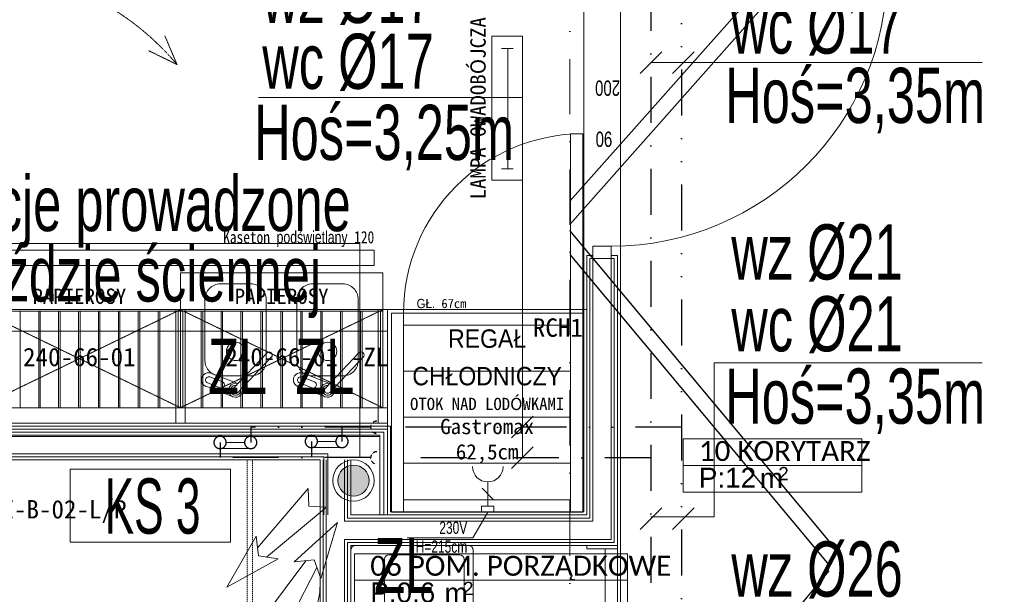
# Model space of a CAD drawing. Header units: centimetres. Extents: x -9388 to 91680, y -1419244 to 50347.
# Tile 71 of 183: x 40179 to 43391, y -708408 to -706533. Entities that reach past the tile are written whole.
import ezdxf
from ezdxf.enums import TextEntityAlignment as Align

# ---------------------------------------------------------------- set-up
doc = ezdxf.new("R2010")
doc.units = ezdxf.units.CM
for name, pattern in [('ACAD_ISO14W100', [24, 12, -3, 0, -3, 0, -3, 0, -3]), ('DASHED', [0.75, 0.5, -0.25]), ('GCAD_ISO12W100', [21, 12, -3, 0, -3, 0, -3]), ('HIDDEN2', [0.1875, 0.125, -0.0625]), ('KOPISTO BUDYNEK C 09.10.12-PW_WODA$0$DASHDOT', [1, 0.5, -0.25, 0, -0.25]), ('KOPISTO BUDYNEK C 09.10.12-PW_WODA$0$DIVIDE', [1.25, 0.5, -0.25, 0, -0.25, 0, -0.25]), ('Kropki i Kreski', [360, 180, -90, 0, -90])]:
    doc.linetypes.add(name, pattern=pattern)
for name, color, linetype in [('! Strefy Powierzchnie', 7, 'Continuous'), ('Drzwi ArchiCAD', 7, 'Continuous'), ('Osie', 7, 'Continuous'), ('Wnętrze - umeblowanie', 7, 'Continuous'), ('Ściany wewnętrzne', 7, 'Continuous')]:
    doc.layers.add(name, color=color, linetype=linetype)
for name, color, linetype, lineweight in [('Drzwi ArchiCAD_Nr_pióra__1', 7, 'Continuous', 13), ('Drzwi ArchiCAD_Nr_pióra__23', 7, 'Continuous', 15), ('Drzwi ArchiCAD_Nr_pióra__3', 7, 'Continuous', 13), ('Drzwi ArchiCAD_Nr_pióra__41', 7, 'Continuous', 15), ('Metryczki pomieszczeń ArchiCADa_Nr_pióra__6', 7, 'Continuous', 13), ('Osie_Nr_pióra__1', 7, 'Continuous', 13), ('Osie_Nr_pióra__4', 7, 'Continuous', 13), ('Q_ks_opis_pion', 3, 'Continuous', 13), ('Q_opisy_średnice_woda', 3, 'Continuous', 9), ('Q_podkład', 8, 'Continuous', 9), ('Q_strzałki', 3, 'Continuous', 13), ('Q_w_opis_urządzenia', 83, 'Continuous', 13), ('Q_wys prowadzenia instalacji', 6, 'Continuous', 13), ('Rynny_Nr_pióra__1', 7, 'Continuous', 13), ('Rynny_Nr_pióra__161', 7, 'Continuous', 5), ('Strefy_Nr_pióra__1', 7, 'Continuous', 13), ('Strefy_Nr_pióra__161', 7, 'Continuous', 5), ('Strefy_Nr_pióra__7', 7, 'Continuous', 13), ('Wnętrze - umeblowanie_Nr_pióra__1', 7, 'Continuous', 13), ('Wnętrze - umeblowanie_Nr_pióra__101', 7, 'Continuous', 5), ('Wnętrze - umeblowanie_Nr_pióra__7', 7, 'Continuous', 13), ('Ściany wewnętrzne_Nr_pióra__1', 7, 'Continuous', 13), ('Ściany wewnętrzne_Nr_pióra__41', 7, 'Continuous', 15)]:
    doc.layers.add(name, color=color, linetype=linetype, lineweight=lineweight)
for name, color, linetype, lineweight, true_color in [('Q_cw_podejścia', 7, 'ACAD_ISO14W100', 30, 0xfe00ff), ('Q_Działka wody ciepłej', 6, 'KOPISTO BUDYNEK C 09.10.12-PW_WODA$0$DIVIDE', 30, 0xff00ff), ('Q_Działka wody zimnej', 4, 'KOPISTO BUDYNEK C 09.10.12-PW_WODA$0$DASHDOT', 30, 0x00ffff), ('Q_ks_pion', 7, 'Continuous', 9, 0x997300), ('Q_wz_podejścia', 7, 'GCAD_ISO12W100', 30, 0x01ffff), ('Rynny_Nr_pióra__205', 7, 'Continuous', 5, 0x858585), ('Wnętrze - umeblowanie_Nr_pióra__201', 7, 'Continuous', 5, 0x595959), ('Wnętrze - umeblowanie_Nr_pióra__205', 7, 'Continuous', 5, 0x858585)]:
    doc.layers.add(name, color=color, linetype=linetype, lineweight=lineweight, true_color=true_color)
doc.layers.add('Q_uwagi', color=7, linetype='Continuous', lineweight=30, true_color=0xff0101, plot=False)
doc.styles.add('ARIAL', font='ARIALN.TTF', dxfattribs={"width": 0.9, "height": 0.002})
doc.styles.add('Arial Narrow_____', font='ARIALN.TTF', dxfattribs={"width": 0.8})
doc.styles.add('GENERATED_STYLE_1', font='calibri.ttf')
doc.styles.add('GENERATED_STYLE_2', font='arial.ttf')
doc.styles.add('GENERATED_STYLE_3', font='calibri.ttf')
doc.linetypes.add('Zygzak MAŁY', pattern='A,0,[1,PAB.01_RZUT PRZYZIEMIA1.Shx,S=0.873016,R=0,X=0,Y=-0.0275],-110,0', length=110)

# ---------------------------------------------------------------- blocks, each defined once
blk = doc.blocks.new('KORYTARZ_10_6', base_point=(41217.9, -709296.6))
at = {"layer": 'Metryczki pomieszczeń ArchiCADa_Nr_pióra__6', "linetype": 'Continuous'}
for p, q in [((40932.3, -709237.9), (40949.8, -709153)), ((40949.8, -709153), (41520.9, -709270.3)), ((40914.9, -709322.8), (40932.3, -709237.9)), ((41503.4, -709355.2), (40932.3, -709237.9)), ((40932.3, -709237.9), (41503.4, -709355.2)), ((41520.9, -709270.3), (41503.4, -709355.2)), ((41486, -709440.1), (40914.9, -709322.8)), ((41503.4, -709355.2), (41486, -709440.1))]:
    blk.add_line(p, q, dxfattribs=at)
at = {"layer": 'Metryczki pomieszczeń ArchiCADa_Nr_pióra__6'}
for tag, height, style, p in [('ROOM_NAME', 65, 'GENERATED_STYLE_1', (40998.7, -709170)), ('listZoneProperty', 65, 'GENERATED_STYLE_2', (40981.3, -709255.3)), ('DUMMY_385', 65, 'GENERATED_STYLE_2', (41151.1, -709291.9)), ('DUMMY_386', 43.3, 'GENERATED_STYLE_2', (41236, -709305.2))]:
    blk.add_attdef(tag, text='', height=height, rotation=348.3916, dxfattribs=dict(at, style=style)).set_placement(p, align=Align.TOP_LEFT)
blk = doc.blocks.new('POM. PORZĄDKOWE_06_16', base_point=(40243, -709478.6))
at = {"layer": 'Metryczki pomieszczeń ArchiCADa_Nr_pióra__6', "linetype": 'Continuous'}
for p, q in [((39806.9, -709389), (39824.3, -709304.1)), ((39824.3, -709304.1), (40696.5, -709483.3)), ((39789.5, -709473.9), (39806.9, -709389)), ((40679.1, -709568.2), (39806.9, -709389)), ((39806.9, -709389), (40679.1, -709568.2)), ((40661.7, -709653.1), (39789.5, -709473.9)), ((40696.5, -709483.3), (40679.1, -709568.2)), ((40679.1, -709568.2), (40661.7, -709653.1))]:
    blk.add_line(p, q, dxfattribs=at)
at = {"layer": 'Metryczki pomieszczeń ArchiCADa_Nr_pióra__6'}
for tag, height, style, p in [('ROOM_NAME', 65, 'GENERATED_STYLE_1', (39873.3, -709321.1)), ('ROOM_AREA', 65, 'GENERATED_STYLE_2', (39855.9, -709406.4)), ('DUMMY_385', 65, 'GENERATED_STYLE_2', (40068.1, -709451.7)), ('DUMMY_386', 43.3, 'GENERATED_STYLE_2', (40153, -709465))]:
    blk.add_attdef(tag, text='', height=height, rotation=348.3916, dxfattribs=dict(at, style=style)).set_placement(p, align=Align.TOP_LEFT)
blk = doc.blocks.new('Umywalka 19_2')
at = {"layer": 'Wnętrze - umeblowanie_Nr_pióra__101', "color": 8, "linetype": 'Continuous'}
for p, q in [((-235, 0), (235, 0)), ((-250, -385), (-250, -15)), ((250, -15), (250, -385)), ((-29.9, -71.2), (-25.7, -82.2)), ((-22.7, -88), (-22, -152.5)), ((22, -152.5), (22.7, -88)), ((25.7, -82.2), (29.9, -71.2)), ((-220, -355), (-220, -125)), ((-205, -110), (205, -110)), ((-6, -135), (-6, -99.3)), ((6, -135), (6, -99.3)), ((220, -125), (220, -355)), ((-22, -152.5), (-22, -200)), ((-6, -135), (6, -135)), ((22, -200), (22, -152.5)), ((-22, -200), (22, -200)), ((205, -370), (-205, -370)), ((235, -400), (-235, -400))]:
    blk.add_line(p, q, dxfattribs=at)
for centre, radius in [((0, -72.5), 27.5), ((0, -215), 20)]:
    blk.add_circle(centre, radius, dxfattribs=at)
for centre, radius, start, end in [((-235, -15), 15, 90, 180), ((235, -15), 15, 0, 90), ((0, -59.8), 32, 339.1675, 200.8325), ((0, -69.1), 27.5, 356.3287, 183.6713), ((0, -72.5), 27.5, 200.8325, 214.3749), ((0, -72.5), 27.5, 325.6251, 339.1675), ((-205, -125), 15, 90, 180), ((205, -125), 15, 0, 90), ((-235, -385), 15, 180, 270), ((-205, -355), 15, 180, 270), ((205, -355), 15, 270, 0), ((235, -385), 15, 270, 0)]:
    blk.add_arc(centre, radius, start, end, dxfattribs=at)
blk = doc.blocks.new('Ściana_12', base_point=(40571.7, -709431))
at = {"layer": 'Drzwi ArchiCAD_Nr_pióra__1', "color": 8, "linetype": 'Continuous'}
for p, q in [((40571.8, -709430.7), (40581.6, -709432.7)), ((40581.6, -709432.7), (40591.4, -709434.8)), ((40650.2, -709446.8), (40660, -709448.8)), ((40660, -709448.8), (40669.7, -709450.9)), ((40441, -710067.4), (40450.8, -710069.5)), ((40450.8, -710069.5), (40460.6, -710071.5)), ((40519.4, -710083.5), (40529.2, -710085.6)), ((40529.2, -710085.6), (40539, -710087.6))]:
    blk.add_line(p, q, dxfattribs=at)
at = {"layer": 'Drzwi ArchiCAD_Nr_pióra__23', "color": 8, "linetype": 'Continuous'}
for p, q in [((40571.8, -709430.7), (40569.8, -709440.5)), ((40569.8, -709440.5), (40667.7, -709460.7)), ((40669.7, -709450.9), (40571.8, -709430.7)), ((40667.7, -709460.7), (40669.7, -709450.9)), ((40443, -710057.6), (40441, -710067.4)), ((40441, -710067.4), (40539, -710087.6)), ((40541, -710077.8), (40443, -710057.6)), ((40539, -710087.6), (40541, -710077.8))]:
    blk.add_line(p, q, dxfattribs=at)
at = {"layer": 'Drzwi ArchiCAD_Nr_pióra__3', "color": 8, "linetype": 'Continuous'}
for p, q in [((40628.6, -709452.6), (40501.8, -710069.7)), ((40541, -710077.8), (40667.7, -709460.7)), ((40667.7, -709460.7), (40628.6, -709452.6)), ((40501.8, -710069.7), (40541, -710077.8))]:
    blk.add_line(p, q, dxfattribs=at)
at = {"layer": 'Drzwi ArchiCAD_Nr_pióra__41', "color": 8, "linetype": 'Continuous'}
for p, q in [((40591.4, -709434.8), (40650.2, -709446.8)), ((40460.6, -710071.5), (40519.4, -710083.5))]:
    blk.add_line(p, q, dxfattribs=at)
at = {"layer": 'Ściany wewnętrzne_Nr_pióra__1', "color": 8, "linetype": 'Continuous'}
for p, q in [((40571.8, -709430.7), (40581.6, -709432.7)), ((40581.6, -709432.7), (40591.4, -709434.8)), ((40650.2, -709446.8), (40660, -709448.8)), ((40660, -709448.8), (40669.7, -709450.9)), ((40441, -710067.4), (40450.8, -710069.5)), ((40450.8, -710069.5), (40460.6, -710071.5)), ((40519.4, -710083.5), (40529.2, -710085.6)), ((40529.2, -710085.6), (40539, -710087.6))]:
    blk.add_line(p, q, dxfattribs=at)
at = {"layer": 'Ściany wewnętrzne_Nr_pióra__41', "color": 8, "linetype": 'Continuous'}
for p, q in [((40591.4, -709434.8), (40650.2, -709446.8)), ((40460.6, -710071.5), (40519.4, -710083.5))]:
    blk.add_line(p, q, dxfattribs=at)
blk = doc.blocks.new('Standardowy znacznik siatki_6')
at = {"layer": 'Osie_Nr_pióra__4', "linetype": 'Kropki i Kreski'}
blk.add_line((1000, 0), (12138.2, 0), dxfattribs=at)
at = {"layer": 'Osie_Nr_pióra__1', "style": 'GENERATED_STYLE_3'}
for tag, p in [('AC_MarkerText_1_0', (-125, 4.9)), ('AC_MarkerText_1_1', (13263.2, 4.9))]:
    blk.add_attdef(tag, text='', height=100, rotation=270, dxfattribs=at).set_placement(p, align=Align.MIDDLE_CENTER)
blk = doc.blocks.new('Drzwi 19_6')
at = {"layer": 'Drzwi ArchiCAD_Nr_pióra__23', "color": 8, "linetype": 'Continuous'}
for p, q in [((-450, 0), (-490, 0)), ((-490, 0), (-490, -60)), ((-450, -60), (-450, 0)), ((490, 0), (450, 0)), ((450, 0), (450, -60)), ((490, -60), (490, 0)), ((-490, -60), (-450, -60)), ((450, -60), (490, -60))]:
    blk.add_line(p, q, dxfattribs=at)
at = {"layer": 'Drzwi ArchiCAD_Nr_pióra__3', "color": 8, "linetype": 'Continuous'}
for p, q in [((410, 0), (410, 900)), ((410, 900), (450, 900)), ((450, 900), (450, 0)), ((450, 0), (410, 0))]:
    blk.add_line(p, q, dxfattribs=at)
blk.add_arc((450, 0), 900, 90, 180, dxfattribs=at)
at = {"layer": 'Drzwi ArchiCAD_Nr_pióra__41', "color": 8, "linetype": 'Continuous'}
for p, q in [((-490, -60), (-490, 0)), ((490, -60), (490, 0))]:
    blk.add_line(p, q, dxfattribs=at)
blk = doc.blocks.new('PAB.01_RZUT PRZYZIEMIA')
at = {"layer": '! Strefy Powierzchnie', "color": 8, "linetype": 'Continuous', "lineweight": 0, "flags": 128}
for points in [[(35639, -701738.6), (35639, -707859.3), (41389, -707859.3), (41389, -708139.3), (42019, -708139.3), (42019, -701822.8), (41149, -701822.8), (41149, -701738.6)], [(42139, -704614.2), (42139, -710390.3), (43599, -710390.3), (43599, -708777.6), (43504, -708777.6), (43504, -708187.3), (43504, -706869.3), (43504, -706759.3), (45374, -706759.3), (45374, -704614.2)], [(39509, -707968.4), (39509, -710400.3), (42029, -710400.3), (42029, -708999.7), (41158.5, -708999.3), (41159, -707969.2)], [(42129, -708899.3), (42129, -708249.3), (41259, -708249.3), (41259, -708899.3)]]:
    blk.add_lwpolyline(points, close=True, dxfattribs=at)
at = {"layer": 'Rynny_Nr_pióra__1', "color": 8, "linetype": 'Continuous'}
for p, q in [((41706.2, -708120.3), (41706.2, -708041.4)), ((41687.5, -708062.1), (41725, -708099.6))]:
    blk.add_line(p, q, dxfattribs=at)
at = {"layer": 'Rynny_Nr_pióra__1', "color": 8, "linetype": 'Continuous', "flags": 128}
blk.add_lwpolyline([(41686.2, -708120.3), (41686.2, -708140.3), (41726.2, -708140.3), (41726.2, -708120.3)], close=True, dxfattribs=at)
at = {"layer": 'Rynny_Nr_pióra__1', "color": 8, "linetype": 'Continuous'}
blk.add_arc((41706.2, -707991.4), 50, 180, 360, dxfattribs=at)
at = {"layer": 'Rynny_Nr_pióra__161', "color": 8, "linetype": 'Continuous'}
for p, q in [((41431.5, -707680.3), (41976.5, -707680.3)), ((41431.5, -707830.3), (41976.5, -707830.3)), ((41431.5, -707980.3), (41976.5, -707980.3))]:
    blk.add_line(p, q, dxfattribs=at)
at = {"layer": 'Rynny_Nr_pióra__161', "color": 8, "linetype": 'Continuous', "flags": 128}
blk.add_lwpolyline([(42016.5, -707490.3), (41976.5, -707490.3), (41976.5, -706905.3), (42016.5, -706905.3)], close=True, dxfattribs=at)
for points in [[(41391.5, -707490.3), (42016.5, -707490.3)], [(41391.5, -708140.3), (41391.5, -707490.3)], [(41431.5, -707490.3), (41431.5, -708140.3)], [(41976.5, -708140.3), (41976.5, -707490.3)], [(42016.5, -707490.3), (42016.5, -708140.3)], [(41431.5, -707530.3), (41976.5, -707530.3)], [(41976.5, -708100.3), (41431.5, -708100.3)], [(42016.5, -708140.3), (41391.5, -708140.3)], [(41706.2, -708140.3), (41657.8, -708224.1), (41443.4, -708224.1)]]:
    blk.add_lwpolyline(points, dxfattribs=at)
at = {"layer": 'Rynny_Nr_pióra__161', "color": 8, "linetype": 'Continuous'}
blk.add_arc((42016.5, -707490.3), 585, 90, 180, dxfattribs=at)
at = {"layer": 'Rynny_Nr_pióra__205', "color": 8, "linetype": 'DASHED', "flags": 128}
blk.add_lwpolyline([(42029, -708149.3), (41379, -708149.3), (41379, -707479.3), (42029, -707479.3)], close=True, dxfattribs=at)
at = {"layer": 'Wnętrze - umeblowanie_Nr_pióra__1', "color": 8, "linetype": 'Zygzak MAŁY'}
blk.add_line((38308.6, -707892.7), (41354, -707892.7), dxfattribs=at)
at = {"layer": 'Wnętrze - umeblowanie_Nr_pióra__101', "color": 8, "linetype": 'Continuous'}
for p, q in [((40876.3, -707735.7), (40985.9, -707620.3)), ((40890.6, -707749.2), (41000.2, -707633.8)), ((41176.3, -707735.7), (41285.9, -707620.3)), ((41190.6, -707749.2), (41300.2, -707633.8)), ((40799.7, -707698.9), (40840.6, -707714.7)), ((40802.8, -707686.8), (40890.6, -707720.7)), ((41099.7, -707698.9), (41140.6, -707714.7)), ((41102.8, -707686.8), (41190.6, -707720.7)), ((40786.3, -707729.5), (40875.2, -707763.8)), ((40792.2, -707718.5), (40833.1, -707734.3)), ((41086.3, -707729.5), (41175.2, -707763.8)), ((41092.2, -707718.5), (41133.1, -707734.3))]:
    blk.add_line(p, q, dxfattribs=at)
at = {"layer": 'Wnętrze - umeblowanie_Nr_pióra__101', "color": 8, "linetype": 'HIDDEN2'}
for p, q in [((40921, -708579.3), (40921, -707969.3)), ((40939, -708579.3), (40939, -707969.3))]:
    blk.add_line(p, q, dxfattribs=at)
at = {"layer": 'Wnętrze - umeblowanie_Nr_pióra__101', "color": 8, "linetype": 'DASHED', "flags": 128}
for points in [[(40600.6, -706634.8), (40692.5, -706679.8), (40652.4, -706585.6)], [(40703.5, -707799.3), (40043.5, -707479.3)], [(40043.5, -707799.3), (40703.5, -707479.3)], [(41363.5, -707799.3), (40703.5, -707479.3)], [(40703.5, -707799.3), (41363.5, -707479.3)]]:
    blk.add_lwpolyline(points, dxfattribs=at)
at = {"layer": 'Wnętrze - umeblowanie_Nr_pióra__101', "color": 8, "linetype": 'Continuous', "flags": 128}
for points in [[(41335.7, -707285), (40135.7, -707285), (40135.7, -707335), (41335.7, -707335)], [(41363.5, -707799.3), (40703.5, -707799.3), (40703.5, -707359.3), (41363.5, -707359.3)], [(40703.5, -707799.3), (40043.5, -707799.3), (40043.5, -707479.3), (40703.5, -707479.3)], [(40703.5, -707479.3), (40043.5, -707479.3), (40043.5, -707484.3), (40703.5, -707484.3)], [(40718.5, -707849.3), (40718.5, -707479.3), (40688.5, -707479.3), (40688.5, -707849.3)], [(41363.5, -707799.3), (40703.5, -707799.3), (40703.5, -707479.3), (41363.5, -707479.3)], [(41363.5, -707479.3), (40703.5, -707479.3), (40703.5, -707484.3), (41363.5, -707484.3)]]:
    blk.add_lwpolyline(points, close=True, dxfattribs=at)
for points in [[(40933.5, -707695.4), (40833.5, -707695.4, -0.414214), (40783.5, -707645.4), (40783.5, -707445.4, -0.414214), (40833.5, -707395.4), (40933.5, -707395.4, -0.414214), (40983.5, -707445.4), (40983.5, -707645.4, -0.414214)], [(41133.5, -707695.4), (41233.5, -707695.4, 0.414214), (41283.5, -707645.4), (41283.5, -707445.4, 0.414214), (41233.5, -707395.4), (41133.5, -707395.4, 0.414214), (41083.5, -707445.4), (41083.5, -707645.4, 0.414214)], [(40089, -708839.3), (40089, -708929.3, -0.414214), (39989, -709029.3), (39609, -709029.3, -0.414214), (39509, -708929.3), (39509, -707969.3), (41159, -707969.3), (41159, -708379.3, -0.414214), (40959, -708579.3), (40349, -708579.3, 0.414214)]]:
    blk.add_lwpolyline(points, format="xyb", close=True, dxfattribs=at)
blk.add_lwpolyline([(41378.5, -707849.3), (41378.5, -707479.3), (41348.5, -707479.3), (41348.5, -707849.3), (41378.5, -707849.3), (41378.5, -707799.3), (41348.5, -707799.3)], dxfattribs=at)
at = {"layer": 'Wnętrze - umeblowanie_Nr_pióra__101', "color": 8, "linetype": 'DASHED', "flags": 128}
for points in [[(40241, -707799.3), (40241, -707484.3), (40181, -707484.3), (40181, -707799.3)], [(40306, -707799.3), (40306, -707484.3), (40246, -707484.3), (40246, -707799.3)], [(40371, -707799.3), (40371, -707484.3), (40311, -707484.3), (40311, -707799.3)], [(40436, -707799.3), (40436, -707484.3), (40376, -707484.3), (40376, -707799.3)], [(40501, -707799.3), (40501, -707484.3), (40441, -707484.3), (40441, -707799.3)], [(40566, -707799.3), (40566, -707484.3), (40506, -707484.3), (40506, -707799.3)], [(40631, -707799.3), (40631, -707484.3), (40571, -707484.3), (40571, -707799.3)], [(40696, -707799.3), (40696, -707484.3), (40636, -707484.3), (40636, -707799.3)], [(40771, -707799.3), (40771, -707484.3), (40711, -707484.3), (40711, -707799.3)], [(40836, -707799.3), (40836, -707484.3), (40776, -707484.3), (40776, -707799.3)], [(40901, -707799.3), (40901, -707484.3), (40841, -707484.3), (40841, -707799.3)], [(40966, -707799.3), (40966, -707484.3), (40906, -707484.3), (40906, -707799.3)], [(41031, -707799.3), (41031, -707484.3), (40971, -707484.3), (40971, -707799.3)], [(41096, -707799.3), (41096, -707484.3), (41036, -707484.3), (41036, -707799.3)], [(41161, -707799.3), (41161, -707484.3), (41101, -707484.3), (41101, -707799.3)], [(41226, -707799.3), (41226, -707484.3), (41166, -707484.3), (41166, -707799.3)], [(41291, -707799.3), (41291, -707484.3), (41231, -707484.3), (41231, -707799.3)], [(41356, -707799.3), (41356, -707484.3), (41296, -707484.3), (41296, -707799.3)]]:
    blk.add_lwpolyline(points, close=True, dxfattribs=at)
at = {"layer": 'Wnętrze - umeblowanie_Nr_pióra__101', "color": 8, "linetype": 'Continuous'}
for centre in [(40883.5, -707615.4), (41183.5, -707615.4)]:
    blk.add_circle(centre, 30, dxfattribs=at)
at = {"layer": 'Wnętrze - umeblowanie_Nr_pióra__101', "color": 8, "linetype": 'DASHED'}
blk.add_arc((40012.5, -707254), 890, 40.1759, 139.8241, dxfattribs=at)
at = {"layer": 'Wnętrze - umeblowanie_Nr_pióra__101', "color": 8, "linetype": 'Continuous'}
for centre, radius, start, end in [((40993, -707627.1), 9.83, 316.4836, 136.4836), ((41293, -707627.1), 9.83, 316.4836, 136.4836), ((40794.6, -707708.2), 22.9, 68.8831, 248.8835), ((40795.9, -707708.7), 10.5, 68.8831, 248.8835), ((41094.6, -707708.2), 22.9, 68.8831, 248.8835), ((41095.9, -707708.7), 10.5, 68.8831, 248.8835), ((40836.8, -707724.5), 10.5, 248.8835, 68.8835), ((40883.5, -707742.5), 22.9, 71.9178, 21.0494), ((40883.5, -707742.5), 16.2, 83.7549, 9.2123), ((40883.5, -707742.5), 9.83, 136.4836, 316.4836), ((41136.8, -707724.5), 10.5, 248.8835, 68.8835), ((41183.5, -707742.5), 22.9, 71.9178, 21.0494), ((41183.5, -707742.5), 16.2, 83.7549, 9.2123), ((41183.5, -707742.5), 9.83, 136.4836, 316.4836)]:
    blk.add_arc(centre, radius, start, end, dxfattribs=at)
at = {"layer": 'Wnętrze - umeblowanie_Nr_pióra__205', "color": 8, "linetype": 'DASHED', "flags": 128}
blk.add_lwpolyline([(41378.5, -707849.3), (38318.5, -707849.3), (38318.5, -707549.3), (41378.5, -707549.3)], close=True, dxfattribs=at)
at = {"layer": 'Wnętrze - umeblowanie_Nr_pióra__7', "color": 8, "linetype": 'Continuous'}
for p, q in [((41751, -706626.8), (41789, -706626.8)), ((41751, -707020.3), (41789, -707020.3))]:
    blk.add_line(p, q, dxfattribs=at)
at = {"layer": 'Wnętrze - umeblowanie_Nr_pióra__7', "color": 8, "linetype": 'Continuous', "flags": 128}
blk.add_lwpolyline([(41719, -706587.3), (41719, -707057.3), (41819, -707057.3), (41819, -706587.3)], close=True, dxfattribs=at)
blk.add_lwpolyline([(41771.1, -706626.8), (41771.1, -707019.4)], dxfattribs=at)
at = {"layer": 'Ściany wewnętrzne_Nr_pióra__1', "color": 8, "linetype": 'Continuous'}
for p, q in [((42049, -707302.3), (42029, -707302.3)), ((42029, -707312.3), (42029, -707302.3)), ((42039, -707312.3), (42039, -708159.3)), ((42039, -707312.3), (42049, -707312.3)), ((42049, -707312.3), (42049, -707302.3)), ((42109, -707302.3), (42129, -707302.3)), ((42109, -707312.3), (42109, -707302.3)), ((42119, -707312.3), (42109, -707312.3)), ((42119, -708239.3), (42119, -707312.3)), ((42129, -707312.3), (42129, -707302.3)), ((41354, -707879.3), (37094, -707879.3)), ((41357, -707879.3), (41354, -707879.3)), ((41357, -707879.3), (41366.5, -707879.3)), ((41366.5, -707889.3), (41366.5, -707879.3)), ((41366.5, -708149.3), (41366.5, -707889.3)), ((39496.5, -707959.3), (41171.5, -707959.3)), ((41171.5, -707959.3), (41171.5, -707963.6)), ((41171.5, -707963.6), (41171.5, -708149.3)), ((41169, -707969.3), (41169, -708989.3)), ((41249, -708159.3), (41249, -707969.3)), ((41259, -708159.3), (41249, -708159.3)), ((42039, -708159.3), (41259, -708159.3)), ((41249, -708239.3), (41259, -708239.3)), ((41249, -708909.3), (41249, -708239.3)), ((41259, -708239.3), (42119, -708239.3))]:
    blk.add_line(p, q, dxfattribs=at)
at = {"layer": 'Ściany wewnętrzne_Nr_pióra__1', "color": 8, "linetype": 'Continuous', "flags": 128}
for points in [[(42029, -707312.3), (42029, -708149.3)], [(42129, -708249.3), (42129, -707312.3)], [(41366.5, -707869.3), (37094, -707869.3)], [(41379, -707869.3), (41366.5, -707869.3)], [(41379, -708149.3), (41379, -707869.3)], [(39509, -707969.3), (41159, -707969.3)], [(41159, -707969.3), (41159, -708149.3)], [(41159, -707969.3), (41159, -708999.3)], [(41259, -708149.3), (41259, -707969.3)], [(42029, -708149.3), (41259, -708149.3)], [(41259, -708899.3), (41259, -708249.3)], [(41259, -708249.3), (42129, -708249.3)]]:
    blk.add_lwpolyline(points, dxfattribs=at)
at = {"layer": 'Ściany wewnętrzne_Nr_pióra__41', "color": 8, "linetype": 'Continuous'}
for p, q in [((42049, -707312.3), (42049, -708169.3)), ((42049, -707312.3), (42109, -707312.3)), ((42109, -708229.3), (42109, -707312.3)), ((41184, -707889.3), (39484, -707889.3)), ((41335, -707889.3), (41184, -707889.3)), ((41354, -707889.3), (41335, -707889.3)), ((41354, -707949.3), (41354, -707889.3)), ((39484, -707949.3), (41184, -707949.3)), ((41184, -707949.3), (41184, -707957.9)), ((41184, -707957.9), (41184, -708149.3)), ((41354, -708149.3), (41354, -707949.3)), ((41179, -707969.3), (41179, -708169.3)), ((41239, -708169.3), (41239, -707969.3)), ((41179, -708169.3), (41179, -708229.3)), ((41249, -708169.3), (41239, -708169.3)), ((41259, -708169.3), (41249, -708169.3)), ((42049, -708169.3), (41259, -708169.3)), ((41179, -708229.3), (41179, -708979.3)), ((41239, -708229.3), (41249, -708229.3)), ((41239, -708919.3), (41239, -708229.3)), ((41249, -708229.3), (41259, -708229.3)), ((41259, -708229.3), (42109, -708229.3))]:
    blk.add_line(p, q, dxfattribs=at)
at = {"layer": '! Strefy Powierzchnie', "color": 8, "linetype": 'Continuous'}
ref = blk.add_blockref('KORYTARZ_10_6', (42634.9, -707987.9), dxfattribs=dict(at, rotation=11.60840108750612))
ref.add_attrib('ROOM_NAME', '10 KORYTARZ', dxfattribs={"layer": 'Metryczki pomieszczeń ArchiCADa_Nr_pióra__6', "color": 7, "height": 65, "rotation": 360, "style": 'GENERATED_STYLE_1'}).set_placement((42394.8, -707908), align=Align.TOP_LEFT)
ref.add_attrib('listZoneProperty', 'P:12', dxfattribs={"layer": 'Metryczki pomieszczeń ArchiCADa_Nr_pióra__6', "color": 7, "height": 65, "rotation": 360, "style": 'GENERATED_STYLE_2'}).set_placement((42394.8, -707995), align=Align.TOP_LEFT)
ref.add_attrib('DUMMY_385', ' m', dxfattribs={"layer": 'Metryczki pomieszczeń ArchiCADa_Nr_pióra__6', "color": 7, "height": 65, "rotation": 360, "style": 'GENERATED_STYLE_2'}).set_placement((42568.5, -707996.7), align=Align.TOP_LEFT)
ref.add_attrib('DUMMY_386', '2', dxfattribs={"layer": 'Metryczki pomieszczeń ArchiCADa_Nr_pióra__6', "color": 7, "height": 43.3, "rotation": 360, "style": 'GENERATED_STYLE_2'}).set_placement((42654.3, -707992.6), align=Align.TOP_LEFT)
ref = blk.add_blockref('POM. PORZĄDKOWE_06_16', (41716.6, -708362.3), dxfattribs=dict(at, rotation=11.60840108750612))
ref.add_attrib('ROOM_NAME', '06 POM. PORZĄDKOWE', dxfattribs={"layer": 'Metryczki pomieszczeń ArchiCADa_Nr_pióra__6', "color": 7, "height": 65, "rotation": 360, "style": 'GENERATED_STYLE_1'}).set_placement((41322.8, -708282.5), align=Align.TOP_LEFT)
ref.add_attrib('ROOM_AREA', 'P:0,6', dxfattribs={"layer": 'Metryczki pomieszczeń ArchiCADa_Nr_pióra__6', "color": 7, "height": 65, "rotation": 360, "style": 'GENERATED_STYLE_2'}).set_placement((41322.8, -708369.5), align=Align.TOP_LEFT)
ref.add_attrib('DUMMY_385', ' m', dxfattribs={"layer": 'Metryczki pomieszczeń ArchiCADa_Nr_pióra__6', "color": 7, "height": 65, "rotation": 360, "style": 'GENERATED_STYLE_2'}).set_placement((41539.8, -708371.2), align=Align.TOP_LEFT)
ref.add_attrib('DUMMY_386', '2', dxfattribs={"layer": 'Metryczki pomieszczeń ArchiCADa_Nr_pióra__6', "color": 7, "height": 43.3, "rotation": 360, "style": 'GENERATED_STYLE_2'}).set_placement((41625.7, -708367.1), align=Align.TOP_LEFT)
at = {"layer": 'Drzwi ArchiCAD', "color": 8, "linetype": 'Continuous', "xscale": -1, "zscale": 1000, "rotation": 270.0001164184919}
blk.add_blockref('Drzwi 19_6', (42109, -706822.3), dxfattribs=at)
at = {"layer": 'Osie', "color": 8, "linetype": 'Continuous', "zscale": 1000, "rotation": 89.99999713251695}
blk.add_blockref('Standardowy znacznik siatki_6', (41974, -712523.4), dxfattribs=at)
at = {"layer": 'Wnętrze - umeblowanie', "color": 8, "linetype": 'Continuous', "lineweight": 5, "zscale": 1000, "rotation": 89.99999713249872}
blk.add_blockref('Umywalka 19_2', (41259, -708499.3), dxfattribs=at)
at = {"layer": 'Ściany wewnętrzne', "color": 8, "rotation": 11.60840108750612}
blk.add_blockref('Ściana_12', (42029, -708249.5), dxfattribs=at)
at = {"layer": 'Strefy_Nr_pióra__1', "color": 8, "linetype": 'Continuous', "insert": (42016.5, -707568.8), "char_height": 60, "attachment_point": 9, "rotation": 360, "style": 'GENERATED_STYLE_2'}
blk.add_mtext('\\A1;{\\fMS Gothic|b0|i0|c238|p49;RCH1}', dxfattribs=at)
at = {"layer": 'Strefy_Nr_pióra__161', "color": 8, "linetype": 'Continuous', "insert": (41639.3, -708170.8), "char_height": 40, "width": 324.538, "attachment_point": 3, "rotation": 360, "line_spacing_factor": 0.924837, "style": 'GENERATED_STYLE_3'}
blk.add_mtext('\\A1;{\\W0.700000x;\\fArial|b0|i0|c238|p38;230V\\P\\fArial|b0|i0|c238|p38;H=215cm}', dxfattribs=at)
at = {"layer": 'Strefy_Nr_pióra__7', "color": 8, "linetype": 'Continuous', "char_height": 50, "attachment_point": 7, "rotation": 180, "style": 'GENERATED_STYLE_3'}
for s, insert in [('\\A1;{\\W0.700000x;\\fArial|b0|i0|c238|p38;200}', (42137.8, -706731)), ('\\A1;{\\W0.700000x;\\fArial|b0|i0|c238|p38;200}', (42137.8, -706731)), ('\\A1;{\\W0.700000x;\\fArial|b0|i0|c238|p38;90}', (42112.3, -706897.7)), ('\\A1;{\\W0.700000x;\\fArial|b0|i0|c238|p38;90}', (42112.3, -706897.7))]:
    blk.add_mtext(s, dxfattribs=dict(at, insert=insert))
at = {"layer": 'Wnętrze - umeblowanie_Nr_pióra__1', "color": 8, "linetype": 'Continuous', "rotation": 360, "style": 'GENERATED_STYLE_2'}
for s, insert, char_height, attachment_point in [('\\A1;{\\W0.800000x;\\fMS Gothic|b0|i0|c238|p49;Kaseton podświetlany 120}', (41335.7, -707222.9), 40, 3), ('\\A1;{\\fMS Gothic|b0|i0|c238|p49;PAPIEROSY}', (40373.5, -707410.7), 50, 2), ('\\A1;{\\fMS Gothic|b0|i0|c238|p49;PAPIEROSY}', (41033.5, -707410.7), 50, 2), ('\\A1;{\\fMS Gothic|b0|i0|c238|p49;240-66-01}', (40373.5, -707603.9), 60, 2), ('\\A1;{\\fMS Gothic|b0|i0|c238|p49;240-66-01}', (41033.5, -707603.9), 60, 2), ('\\A1;{\\fMS Gothic|b0|i0|c238|p49;-ZL}', (41320.6, -707603.9), 60, 2), ('\\A1;{\\fMS Gothic|b0|i0|c238|p49;Gastromax}', (41704, -707835.5), 50, 2), ('\\A1;{\\fMS Gothic|b0|i0|c238|p49;62,5cm}', (41704, -707918.1), 50, 2), ('\\A1;{\\fMS Gothic|b0|i0|c238|p49;MZ-B-02-L/P}', (40303.1, -708100.7), 60, 2)]:
    blk.add_mtext(s, dxfattribs=dict(at, insert=insert, char_height=char_height, attachment_point=attachment_point))
at = {"layer": 'Wnętrze - umeblowanie_Nr_pióra__1', "color": 8, "linetype": 'Continuous', "insert": (41704, -707543.8), "char_height": 60, "width": 607.517, "attachment_point": 2, "rotation": 360, "line_spacing_factor": 1.223514, "style": 'GENERATED_STYLE_1'}
blk.add_mtext('\\A1;{\\fMS Gothic|b1|i0|c238|p49;REGAŁ \\P\\fMS Gothic|b1|i0|c238|p49;CHŁODNICZY}', dxfattribs=at)
at = {"layer": 'Wnętrze - umeblowanie_Nr_pióra__201', "color": 8, "linetype": 'Continuous', "attachment_point": 5, "rotation": 360, "style": 'GENERATED_STYLE_2'}
for s, insert, char_height in [('\\A1;{\\fMS Gothic|b0|i0|c238|p49;GŁ. 67cm}', (41555.1, -707459.6), 30), ('\\A1;{\\fMS Gothic|b0|i0|c238|p49;OTOK NAD LODÓWKAMI}', (41704, -707787.3), 40)]:
    blk.add_mtext(s, dxfattribs=dict(at, insert=insert, char_height=char_height))
at = {"layer": 'Wnętrze - umeblowanie_Nr_pióra__7', "color": 8, "linetype": 'Continuous', "insert": (41674.8, -706822.3), "char_height": 50, "attachment_point": 5, "rotation": 90, "style": 'GENERATED_STYLE_2'}
blk.add_mtext('\\A1;{\\fMS Gothic|b0|i0|c238|p49;LAMPA OWADOBÓJCZA}', dxfattribs=at)
blk = doc.blocks.new('pion_ks')
at = {"layer": 'Q_ks_pion', "linetype": 'Continuous', "lineweight": 15, "extrusion": (0, 0, -1)}
blk.add_hatch(color=256, dxfattribs=at).paths.add_polyline_path([(0.006, 0, 1), (-0.006, 0, 1)])
at = {"layer": 'Q_ks_pion', "lineweight": 15}
blk.add_circle((0, 0), 0.008, dxfattribs=at)
at = {"layer": 'Q_ks_pion'}
blk.add_circle((0, 0), 0.006, dxfattribs=at)
blk = doc.blocks.new('G$C08F26C9C')
at = {"layer": 'Q_Działka wody ciepłej', "ltscale": 0.5}
blk.add_circle((-0.05, 0), 0.02, dxfattribs=at)
at = {"layer": 'Q_Działka wody zimnej', "ltscale": 0.5}
blk.add_circle((0.05, 0), 0.02, dxfattribs=at)
at = {"layer": 'Q_uwagi', "lineweight": 0}
for p, q in [((-0.05, 0.02), (0.05, 0.02)), ((-0.03, 0), (0.03, 0)), ((-0.05, -0.02), (0.05, -0.02))]:
    blk.add_line(p, q, dxfattribs=at)
blk = doc.blocks.new('A$C674EB6B2')
at = {"layer": 'Q_uwagi', "linetype": 'Continuous'}
for p, q in [((-149.5, -4327.5), (-1049.8, -5343)), ((-1049.8, -5418.4), (-151.5, -4405.1)), ((-202.8, -6453.1), (-1049.8, -5438.6)), ((-1049.8, -5516.6), (-204.7, -6528.8)), ((-205.2, -6548.8), (-1049.8, -7560.8))]:
    blk.add_line(p, q, dxfattribs=at)
blk = doc.blocks.new('*U457')
at = {"layer": 'Q_strzałki'}
for p, q in [((0.001006, 0.002669), (0.003962, 0.004863)), ((0.002566, 0.001456), (0.003962, 0.004863)), ((-0.001585, -0.000942), (0.001744, 0.002665)), ((0.001006, 0.002669), (0.002252, 0.002663)), ((0.002566, 0.001456), (0.002252, 0.002663)), ((-0.000293, -0.001945), (0.00238, 0.002171)), ((-0.001585, -0.000942), (-0.000473, -0.000843)), ((-0.000293, -0.001945), (-0.000473, -0.000843))]:
    blk.add_line(p, q, dxfattribs=at)

msp = doc.modelspace()

# ---------------------------------------------------------------- block references
at = {"layer": 'Q_podkład'}
msp.add_blockref('PAB.01_RZUT PRZYZIEMIA', (0, 0), dxfattribs=at)

# ---------------------------------------------------------------- next in the draw order: linework, layer by layer
at = {"layer": 'Q_cw_podejścia'}
msp.add_arc((41344, -707863.1), 20, 90, 270, dxfattribs=at)
at = {"layer": 'Q_Działka wody ciepłej', "ltscale": 300}
for p, q in [((42338.3, -704819.7), (42338.3, -709961.2)), ((40932.7, -707862.7), (40932.7, -707912.7)), ((41324, -707862.7), (40932.7, -707862.7)), ((41230.5, -707859.3), (41230.5, -707909.3)), ((42338.3, -707862.7), (41354.2, -707862.7))]:
    msp.add_line(p, q, dxfattribs=at)
at = {"layer": 'Q_Działka wody zimnej', "ltscale": 300}
for p, q in [((42238.3, -704919.7), (42238.3, -709861.2)), ((40832.7, -707912.7), (40832.7, -707962.1)), ((41130.5, -707909.3), (41130.5, -707959.3)), ((41324, -707962.1), (40832.7, -707962.1)), ((42238.3, -707962.7), (41354, -707962.7))]:
    msp.add_line(p, q, dxfattribs=at)
at = {"layer": 'Q_ks_opis_pion', "ltscale": 10}
msp.add_3dface([(40344.1, -708000.1), (40866.6, -708000.1), (40866.6, -708237.6), (40344.1, -708237.6)], dxfattribs=at)
at = {"layer": 'Q_opisy_średnice_woda'}
for p, q in [((42273.9, -706637.9), (42203.2, -706708.6)), ((42379.4, -706637.9), (42308.7, -706708.6)), ((42238.5, -706673.3), (43318.7, -706673.3)), ((40958.3, -706787), (41819, -706787)), ((41819, -706787), (41819, -707962.7)), ((39614.4, -707263.4, 286.6), (41289.1, -707263.4, 9.2)), ((41289.1, -707263.4, -0.3), (41289.1, -707962.7)), ((42444.3, -707652.5), (43318.7, -707652.5)), ((42444.3, -707652.5), (42444.3, -708155.5)), ((41854.4, -707827.3), (41783.6, -707898)), ((41854.4, -707927.3), (41783.6, -707998)), ((42273.9, -708126), (42203.2, -708196.7)), ((42238.5, -708155.5), (42444.3, -708155.5)), ((42379.4, -708126), (42308.7, -708196.7))]:
    msp.add_line(p, q, dxfattribs=at)
at = {"layer": 'Q_wz_podejścia'}
msp.add_arc((41344, -707962.7), 20, 90, 270, dxfattribs=at)

# ---------------------------------------------------------------- next in the draw order: block references
at = {"layer": 'Q_Działka wody zimnej', "ltscale": 0.5, "xscale": -1000, "yscale": 1000, "zscale": 1000, "rotation": 359.9999999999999}
for p in [(40882.7, -707912.7), (41180.5, -707909.3)]:
    msp.add_blockref('G$C08F26C9C', p, dxfattribs=at)
at = {"layer": 'Q_ks_pion', "ltscale": 0.1, "extrusion": (3.76704e-20, 2.74516e-18, -1), "xscale": 8437.499999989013, "yscale": 8437.49999998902, "zscale": 8437.499999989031, "rotation": 1.57227859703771}
msp.add_blockref('pion_ks', (-41268, -708036.9), dxfattribs=at)
at = {"layer": 'Q_strzałki', "ltscale": 0.1, "extrusion": (-0.000256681, 0.000198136, 1), "xscale": -51988.60958037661, "yscale": 51988.60958037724, "zscale": 50000.00000000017, "rotation": 96.78724453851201}
msp.add_blockref('*U457', (41081.8, -708150.4, -150.9), dxfattribs=at)
at = {"layer": 'Q_strzałki', "ltscale": 0.1, "extrusion": (0.000295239, -0.000134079, 1), "xscale": -51988.60958037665, "yscale": 51988.6095803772, "zscale": 50000.00000000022, "rotation": 290.0277641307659}
msp.add_blockref('*U457', (41049.3, -708453.5, 107.1), dxfattribs=at)
at = {"layer": 'Q_uwagi'}
msp.add_blockref('A$C674EB6B2', (43023.8, -701782.8), dxfattribs=at)

# ---------------------------------------------------------------- next in the draw order: texts
at = {"layer": 'Q_ks_opis_pion', "style": 'ARIAL', "width": 0.7}
msp.add_text('KS 3', height=180, dxfattribs=at).set_placement((40612.4, -708120.1), align=Align.MIDDLE_CENTER)
at = {"layer": 'Q_opisy_średnice_woda', "style": 'Arial Narrow_____', "width": 0.8}
for s, p in [('wz Ø17', (41250.1, -706454.2)), ('wc Ø17', (42780.3, -706554.1)), ('wc Ø17', (41250.1, -706668.9)), ('wz Ø21', (42780.3, -707291)), ('wc Ø21', (42780.3, -707525.4)), ('wz Ø26', (42780.3, -708325.6))]:
    msp.add_text(s, height=180, dxfattribs=at).set_placement(p, align=Align.MIDDLE_CENTER)
for s, p in [('Instalacje prowadzone', (40438.4, -707223, 193.3)), ('w bruździe ściennej', (40442.6, -707452.7, 193.3))]:
    msp.add_text(s, height=180, dxfattribs=at).set_placement(p, align=Align.CENTER)
at = {"layer": 'Q_w_opis_urządzenia', "style": 'Arial Narrow_____', "width": 0.8}
for p in [(40889.7, -707664.3), (41174.3, -707664.3), (41431.9, -708314.1)]:
    msp.add_text('ZL', height=180, dxfattribs=at).set_placement(p, align=Align.MIDDLE_CENTER)
at = {"layer": 'Q_wys prowadzenia instalacji', "style": 'Arial Narrow_____', "width": 0.8}
for s, p in [('Hoś=3,35m', (42480.8, -706870.3)), ('Hoś=3,25m', (40943.9, -706991)), ('Hoś=3,35m', (42480.8, -707851.5))]:
    msp.add_text(s, height=180, dxfattribs=at).set_placement(p)

doc.saveas('drawing.dxf')
